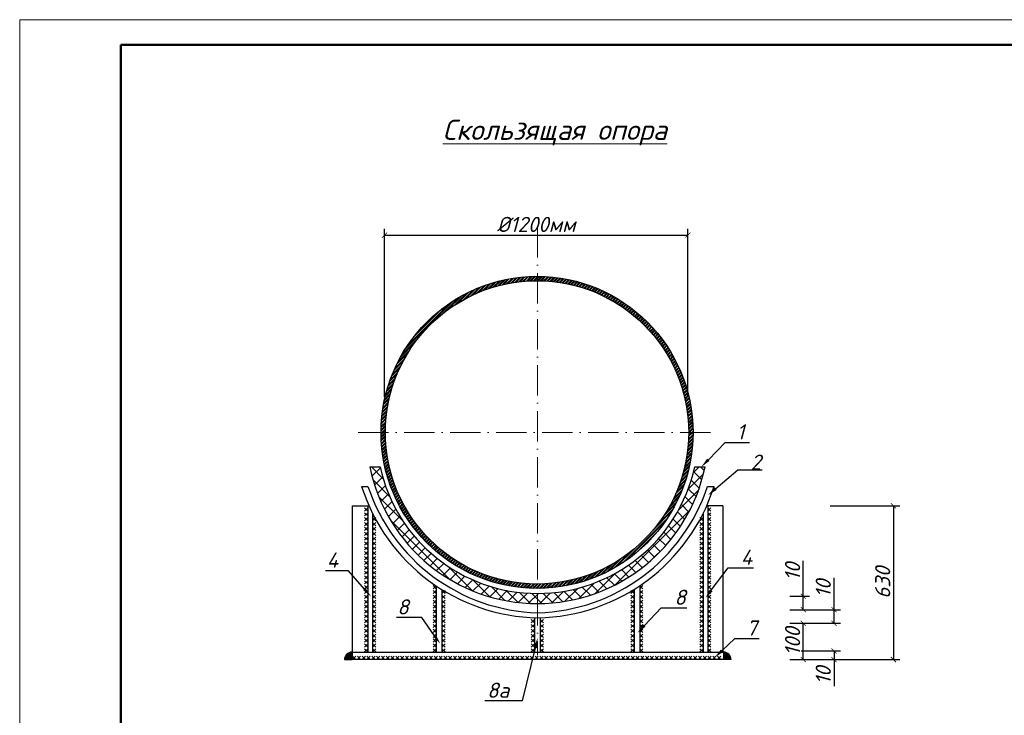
# Model space of a CAD drawing. Header units: millimetres. Extents: x 12962 to 32397, y -4138 to -1429.
# Tile 11 of 41: x 13347 to 13542, y -3242 to -3105. Entities that reach past the tile are written whole.
import ezdxf
from ezdxf import colors
from ezdxf.entities.mleader import LeaderData, LeaderLine
from ezdxf.math import Vec2, Vec3

# ---------------------------------------------------------------- set-up
doc = ezdxf.new("R2010")
doc.units = ezdxf.units.MM
doc.linetypes.add('ACAD_ISO10W100', pattern=[18, 12, -3, 0, -3])
for name, color, linetype in [('1', 7, 'Continuous'), ('DIM', 3, 'Continuous'), ('KOLOD', 250, 'Continuous'), ('OPORA', 250, 'Continuous'), ('ЛИНИИ(та)', 3, 'Continuous'), ('РУССКИЙ', 2, 'Continuous')]:
    doc.layers.add(name, color=color, linetype=linetype)
doc.layers.add('1_В1', color=160, linetype='Continuous', lineweight=100)
doc.layers.add('_1 asosiy', color=7, linetype='Continuous', lineweight=40)
doc.styles.add('ISOCPEUR', font='isocpeui.ttf')
doc.styles.add('НВК_Ш_(3)_И', font='isocpeui.ttf', dxfattribs={"height": 3})
doc.styles.add('Шрифт Р2', font='isocpeui.ttf', dxfattribs={"height": 2})
doc.dimstyles.new('ISOCPEUR ш2', dxfattribs={"dimtxt": 2, "dimasz": 1, "dimexe": 1.25, "dimexo": 0.625, "dimtad": 1, "dimlfac": 0.5, "dimtxsty": 'Шрифт Р2', "dimblk": 'ARCHTICK', "dimcen": 2.5, "dimadec": 0, "dimazin": 0, "dimtfac": 1, "dimtmove": 0, "dimatfit": 3, "dimfxl": 1, "dimarcsym": 0})

# ---------------------------------------------------------------- blocks, each defined once
blk = doc.blocks.new('_ArchTick')
at = {"color": 0, "linetype": 'ByBlock', "const_width": 0.15}
blk.add_lwpolyline([(-0.5, -0.5), (0.5, 0.5)], dxfattribs=at)
blk = doc.blocks.new('*D1736')
at = {"layer": 'Defpoints', "color": 0, "lineweight": 25, "transparency": 16777216}
for p in [(13507.03, -3200.66), (13502.35, -3231.06), (13520.18, -3231.06)]:
    blk.add_point(p, dxfattribs=at)
at = {"layer": 'KOLOD', "color": 154, "lineweight": -2, "transparency": 16777216}
for p, q in [((13507.65, -3200.66), (13521.43, -3200.66)), ((13520.18, -3200.66), (13520.18, -3231.06)), ((13502.98, -3231.06), (13521.43, -3231.06))]:
    blk.add_line(p, q, dxfattribs=at)
for p, rotation in [((13520.18, -3200.66), 90), ((13520.18, -3231.06), 270)]:
    blk.add_blockref('_ArchTick', p, dxfattribs=dict(at, rotation=rotation))
at = {"layer": 'KOLOD', "color": 154, "lineweight": 0, "transparency": 16777216, "insert": (13518.05, -3215.86), "char_height": 3, "attachment_point": 5, "rotation": 90, "style": 'НВК_Ш_(3)_И'}
blk.add_mtext('630', dxfattribs=at)
blk = doc.blocks.new('*D1737')
at = {"layer": 'Defpoints', "color": 0, "lineweight": 25, "transparency": 16777216}
for p in [(13499.07, -3223.88), (13502.35, -3223.88), (13499.07, -3231.06)]:
    blk.add_point(p, dxfattribs=at)
at = {"layer": 'KOLOD', "color": 154, "lineweight": -2, "transparency": 16777216}
for p, q in [((13499.69, -3223.88), (13503.6, -3223.88)), ((13502.35, -3231.06), (13502.35, -3223.88)), ((13499.69, -3231.06), (13503.6, -3231.06))]:
    blk.add_line(p, q, dxfattribs=at)
for p, rotation in [((13502.35, -3223.88), 90), ((13502.35, -3231.06), 270)]:
    blk.add_blockref('_ArchTick', p, dxfattribs=dict(at, rotation=rotation))
at = {"layer": 'KOLOD', "color": 154, "lineweight": 0, "transparency": 16777216, "insert": (13500.23, -3227.47), "char_height": 3, "attachment_point": 5, "rotation": 90, "style": 'НВК_Ш_(3)_И'}
blk.add_mtext('100', dxfattribs=at)
blk = doc.blocks.new('*D1738')
at = {"layer": 'Defpoints', "color": 0, "lineweight": 25, "transparency": 16777216}
for p in [(13499.07, -3221.2), (13508.43, -3221.2), (13499.07, -3223.88)]:
    blk.add_point(p, dxfattribs=at)
at = {"layer": 'KOLOD', "color": 154, "lineweight": -2, "transparency": 16777216}
for p, q in [((13508.43, -3221.2), (13508.43, -3214.88)), ((13499.69, -3221.2), (13509.68, -3221.2)), ((13508.43, -3223.88), (13508.43, -3221.2)), ((13499.69, -3223.88), (13509.68, -3223.88))]:
    blk.add_line(p, q, dxfattribs=at)
for p, rotation in [((13508.43, -3221.2), 90), ((13508.43, -3223.88), 270)]:
    blk.add_blockref('_ArchTick', p, dxfattribs=dict(at, rotation=rotation))
at = {"layer": 'KOLOD', "color": 154, "lineweight": 0, "transparency": 16777216, "insert": (13506.3, -3217.01), "char_height": 3, "attachment_point": 5, "rotation": 90, "style": 'НВК_Ш_(3)_И'}
blk.add_mtext('10', dxfattribs=at)
blk = doc.blocks.new('*D1739')
at = {"layer": 'Defpoints', "color": 0, "lineweight": 25, "transparency": 16777216}
for p in [(13499.07, -3218.53), (13502.35, -3218.53), (13499.07, -3221.2)]:
    blk.add_point(p, dxfattribs=at)
at = {"layer": 'KOLOD', "color": 154, "lineweight": -2, "transparency": 16777216}
for p, q in [((13502.35, -3218.53), (13502.35, -3211.55)), ((13499.69, -3218.53), (13503.6, -3218.53)), ((13502.35, -3221.2), (13502.35, -3218.53)), ((13499.69, -3221.2), (13503.6, -3221.2))]:
    blk.add_line(p, q, dxfattribs=at)
for p, rotation in [((13502.35, -3218.53), 90), ((13502.35, -3221.2), 270)]:
    blk.add_blockref('_ArchTick', p, dxfattribs=dict(at, rotation=rotation))
at = {"layer": 'KOLOD', "color": 154, "lineweight": 0, "transparency": 16777216, "insert": (13500.23, -3213.68), "char_height": 3, "attachment_point": 5, "rotation": 90, "style": 'НВК_Ш_(3)_И'}
blk.add_mtext('10', dxfattribs=at)
blk = doc.blocks.new('*D1740')
at = {"layer": 'Defpoints', "color": 0, "lineweight": 25, "transparency": 16777216}
for p in [(13501.31, -3229.35), (13502.75, -3231.06), (13508.43, -3229.35)]:
    blk.add_point(p, dxfattribs=at)
at = {"layer": 'KOLOD', "color": 154, "lineweight": -2, "transparency": 16777216}
for p, q in [((13501.94, -3229.35), (13509.68, -3229.35)), ((13503.38, -3231.06), (13509.68, -3231.06)), ((13508.43, -3229.35), (13508.43, -3231.06)), ((13508.43, -3231.06), (13508.43, -3236.33))]:
    blk.add_line(p, q, dxfattribs=at)
for p, rotation in [((13508.43, -3229.35), 90), ((13508.43, -3231.06), 270)]:
    blk.add_blockref('_ArchTick', p, dxfattribs=dict(at, rotation=rotation))
at = {"layer": 'KOLOD', "color": 154, "lineweight": 0, "transparency": 16777216, "insert": (13506.3, -3234.2), "char_height": 3, "attachment_point": 5, "rotation": 90, "style": 'НВК_Ш_(3)_И'}
blk.add_mtext('10', dxfattribs=at)
blk = doc.blocks.new('*U38')
at = {"lineweight": 9}
for p, q in [((-20, -5), (-20, 415)), ((-20, 415), (574, 415))]:
    blk.add_line(p, q, dxfattribs=at)
at = {"lineweight": 50}
for p, q in [((0, 0), (0, 410)), ((0, 410), (569, 410))]:
    blk.add_line(p, q, dxfattribs=at)
blk = doc.blocks.new('*U1590')
at = {"layer": '1', "color": 250, "lineweight": 25}
for points in [[(-0.32, -0.32), (0.32, 0.32)], [(0.32, -0.32), (-0.32, 0.32)]]:
    blk.add_lwpolyline(points, dxfattribs=at)
blk = doc.blocks.new('*U1591')
at = {"layer": '1', "color": 0, "linetype": 'ByBlock', "lineweight": -2, "transparency": 16777216}
for p in [(0, 0), (0.95, 0), (1.9, 0), (2.85, 0), (3.8, 0), (4.75, 0), (5.7, 0), (6.65, 0), (7.6, 0), (8.55, 0), (9.5, 0), (10.45, 0), (11.4, 0), (12.35, 0), (13.3, 0), (14.25, 0), (15.2, 0), (16.15, 0), (17.1, 0), (18.05, 0), (19, 0), (19.95, 0), (20.9, 0), (21.85, 0), (22.8, 0), (23.75, 0), (24.7, 0), (25.65, 0), (26.6, 0), (27.55, 0), (28.5, 0), (29.45, 0), (30.4, 0), (31.35, 0), (32.3, 0), (33.25, 0), (34.2, 0), (35.15, 0), (36.1, 0), (37.05, 0), (38, 0), (38.95, 0), (39.9, 0), (40.85, 0), (41.8, 0), (42.75, 0), (43.7, 0), (44.65, 0), (45.6, 0), (46.55, 0), (47.5, 0), (48.45, 0), (49.4, 0), (50.35, 0), (51.3, 0), (52.25, 0), (53.2, 0), (54.15, 0), (55.1, 0), (56.05, 0), (57, 0), (57.95, 0), (58.9, 0), (59.85, 0), (60.8, 0), (61.75, 0), (62.7, 0), (63.65, 0), (64.6, 0), (65.55, 0), (66.5, 0), (67.45, 0), (68.4, 0), (69.35, 0), (70.3, 0), (71.25, 0), (72.2, 0)]:
    blk.add_blockref('*U1590', p, dxfattribs=at)
blk = doc.blocks.new('*U1649')
at = {"layer": '1', "color": 250, "lineweight": 25}
for points in [[(-0.32, -0.32), (0.32, 0.32)], [(0.32, -0.32), (-0.32, 0.32)]]:
    blk.add_lwpolyline(points, dxfattribs=at)
blk = doc.blocks.new('*U1650')
at = {"layer": '1', "color": 0, "linetype": 'ByBlock', "lineweight": -2, "transparency": 16777216}
for p in [(0, 0), (0.96, 0), (1.92, 0), (2.88, 0), (3.84, 0), (4.8, 0), (5.76, 0), (6.72, 0), (7.68, 0), (8.64, 0), (9.6, 0), (10.56, 0), (11.52, 0), (12.48, 0), (13.44, 0), (14.4, 0), (15.36, 0), (16.32, 0), (17.28, 0), (18.24, 0), (19.2, 0), (20.16, 0), (21.12, 0), (22.08, 0), (23.04, 0), (24, 0), (24.96, 0), (25.92, 0)]:
    blk.add_blockref('*U1649', p, dxfattribs=at)
blk = doc.blocks.new('*U1651')
at = {"layer": '1', "color": 250, "lineweight": 25}
for points in [[(-0.32, -0.32), (0.32, 0.32)], [(0.32, -0.32), (-0.32, 0.32)]]:
    blk.add_lwpolyline(points, dxfattribs=at)
blk = doc.blocks.new('*U1652')
at = {"layer": '1', "color": 0, "linetype": 'ByBlock', "lineweight": -2, "transparency": 16777216}
for p in [(0, 0), (0.96, 0), (1.92, 0), (2.88, 0), (3.84, 0), (4.8, 0), (5.76, 0), (6.72, 0), (7.68, 0), (8.64, 0), (9.6, 0), (10.56, 0), (11.52, 0), (12.48, 0), (13.44, 0), (14.4, 0), (15.36, 0), (16.32, 0), (17.28, 0), (18.24, 0), (19.2, 0), (20.16, 0), (21.12, 0), (22.08, 0), (23.04, 0), (24, 0), (24.96, 0), (25.92, 0), (26.88, 0), (27.84, 0)]:
    blk.add_blockref('*U1651', p, dxfattribs=at)
blk = doc.blocks.new('*U1641')
at = {"layer": '1', "color": 250, "lineweight": 25}
for points in [[(-0.32, -0.32), (0.32, 0.32)], [(0.32, -0.32), (-0.32, 0.32)]]:
    blk.add_lwpolyline(points, dxfattribs=at)
blk = doc.blocks.new('*U1642')
at = {"layer": '1', "color": 0, "linetype": 'ByBlock', "lineweight": -2, "transparency": 16777216}
for p in [(0, 0), (0.96, 0), (1.92, 0), (2.88, 0), (3.84, 0), (4.8, 0), (5.76, 0), (6.72, 0), (7.68, 0), (8.64, 0), (9.6, 0), (10.56, 0), (11.52, 0)]:
    blk.add_blockref('*U1641', p, dxfattribs=at)
blk = doc.blocks.new('*U1639')
at = {"layer": '1', "color": 250, "lineweight": 25}
for points in [[(-0.32, -0.32), (0.32, 0.32)], [(0.32, -0.32), (-0.32, 0.32)]]:
    blk.add_lwpolyline(points, dxfattribs=at)
blk = doc.blocks.new('*U1640')
at = {"layer": '1', "color": 0, "linetype": 'ByBlock', "lineweight": -2, "transparency": 16777216}
for p in [(0, 0), (0.96, 0), (1.92, 0), (2.88, 0), (3.84, 0), (4.8, 0), (5.76, 0), (6.72, 0), (7.68, 0), (8.64, 0), (9.6, 0), (10.56, 0), (11.52, 0), (12.48, 0)]:
    blk.add_blockref('*U1639', p, dxfattribs=at)
blk = doc.blocks.new('*U1637')
at = {"layer": '1', "color": 250, "lineweight": 25}
for points in [[(-0.32, -0.32), (0.32, 0.32)], [(0.32, -0.32), (-0.32, 0.32)]]:
    blk.add_lwpolyline(points, dxfattribs=at)
blk = doc.blocks.new('*U1638')
at = {"layer": '1', "color": 0, "linetype": 'ByBlock', "lineweight": -2, "transparency": 16777216}
for p in [(0, 0), (0.96, 0), (1.92, 0), (2.88, 0), (3.84, 0), (4.8, 0), (5.76, 0)]:
    blk.add_blockref('*U1637', p, dxfattribs=at)
blk = doc.blocks.new('*U1635')
at = {"layer": '1', "color": 250, "lineweight": 25}
for points in [[(-0.32, -0.32), (0.32, 0.32)], [(0.32, -0.32), (-0.32, 0.32)]]:
    blk.add_lwpolyline(points, dxfattribs=at)
blk = doc.blocks.new('*U1636')
at = {"layer": '1', "color": 0, "linetype": 'ByBlock', "lineweight": -2, "transparency": 16777216}
for p in [(0, 0), (0.96, 0), (1.92, 0), (2.88, 0), (3.84, 0), (4.8, 0), (5.76, 0)]:
    blk.add_blockref('*U1635', p, dxfattribs=at)
blk = doc.blocks.new('*U1647')
at = {"layer": '1', "color": 250, "lineweight": 25}
for points in [[(-0.32, -0.32), (0.32, 0.32)], [(0.32, -0.32), (-0.32, 0.32)]]:
    blk.add_lwpolyline(points, dxfattribs=at)
blk = doc.blocks.new('*U1648')
at = {"layer": '1', "color": 0, "linetype": 'ByBlock', "lineweight": -2, "transparency": 16777216}
for p in [(0, 0), (0.96, 0), (1.92, 0), (2.88, 0), (3.84, 0), (4.8, 0), (5.76, 0), (6.72, 0), (7.68, 0), (8.64, 0), (9.6, 0), (10.56, 0), (11.52, 0)]:
    blk.add_blockref('*U1647', p, dxfattribs=at)
blk = doc.blocks.new('*U1645')
at = {"layer": '1', "color": 250, "lineweight": 25}
for points in [[(-0.32, -0.32), (0.32, 0.32)], [(0.32, -0.32), (-0.32, 0.32)]]:
    blk.add_lwpolyline(points, dxfattribs=at)
blk = doc.blocks.new('*U1646')
at = {"layer": '1', "color": 0, "linetype": 'ByBlock', "lineweight": -2, "transparency": 16777216}
for p in [(0, 0), (0.96, 0), (1.92, 0), (2.88, 0), (3.84, 0), (4.8, 0), (5.76, 0), (6.72, 0), (7.68, 0), (8.64, 0), (9.6, 0), (10.56, 0), (11.52, 0), (12.48, 0)]:
    blk.add_blockref('*U1645', p, dxfattribs=at)
blk = doc.blocks.new('*U1643')
at = {"layer": '1', "color": 250, "lineweight": 25}
for points in [[(-0.32, -0.32), (0.32, 0.32)], [(0.32, -0.32), (-0.32, 0.32)]]:
    blk.add_lwpolyline(points, dxfattribs=at)
blk = doc.blocks.new('*U1644')
at = {"layer": '1', "color": 0, "linetype": 'ByBlock', "lineweight": -2, "transparency": 16777216}
for p in [(0, 0), (0.96, 0), (1.92, 0), (2.88, 0), (3.84, 0), (4.8, 0), (5.76, 0), (6.72, 0), (7.68, 0), (8.64, 0), (9.6, 0), (10.56, 0), (11.52, 0), (12.48, 0), (13.44, 0), (14.4, 0), (15.36, 0), (16.32, 0), (17.28, 0), (18.24, 0), (19.2, 0), (20.16, 0), (21.12, 0), (22.08, 0), (23.04, 0), (24, 0), (24.96, 0), (25.92, 0), (26.88, 0), (27.84, 0)]:
    blk.add_blockref('*U1643', p, dxfattribs=at)
blk = doc.blocks.new('*U1654')
at = {"layer": '1', "color": 250, "lineweight": 25}
for points in [[(-0.32, -0.32), (0.32, 0.32)], [(0.32, -0.32), (-0.32, 0.32)]]:
    blk.add_lwpolyline(points, dxfattribs=at)
blk = doc.blocks.new('*U1655')
at = {"layer": '1', "color": 0, "linetype": 'ByBlock', "lineweight": -2, "transparency": 16777216}
for p in [(0, 0), (0.96, 0), (1.92, 0), (2.88, 0), (3.84, 0), (4.8, 0), (5.76, 0), (6.72, 0), (7.68, 0), (8.64, 0), (9.6, 0), (10.56, 0), (11.52, 0), (12.48, 0), (13.44, 0), (14.4, 0), (15.36, 0), (16.32, 0), (17.28, 0), (18.24, 0), (19.2, 0), (20.16, 0), (21.12, 0), (22.08, 0), (23.04, 0), (24, 0), (24.96, 0), (25.92, 0)]:
    blk.add_blockref('*U1654', p, dxfattribs=at)

msp = doc.modelspace()

# ---------------------------------------------------------------- hatches: boundary and pattern name
at = {"lineweight": 0, "ltscale": 10}
h = msp.add_hatch(dxfattribs=at)
h.set_pattern_fill('ANSI32', color=5, scale=0.05)
h.set_pattern_definition([(45, (3978.2925, 36.68257), (-0.336759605, 0.336759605), []), (45, (3978.517, 36.68257), (-0.336759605, 0.336759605), [])])
h.paths.add_polyline_path([(13418.829, -3186.124), (13419.686, -3186.124, -0.4142136), (13449.681, -3156.129), (13449.681, -3155.272, 0.4142136)])
h.paths.add_polyline_path([(13449.681, -3155.272), (13449.681, -3156.129, -0.4142136), (13479.676, -3186.124), (13480.533, -3186.124, 0.4142136)])
h.paths.add_polyline_path([(13477.827, -3196.493), (13478.738, -3196.493, 0.0859066), (13480.533, -3186.124), (13479.676, -3186.124, -0.0884798)])
h.paths.add_polyline_path([(13478.738, -3196.493), (13477.827, -3196.493, -0.3142178), (13449.681, -3216.119), (13449.681, -3216.976, 0.317026)])
h.paths.add_polyline_path([(13421.536, -3196.493), (13420.624, -3196.493, 0.317026), (13449.681, -3216.976), (13449.681, -3216.119, -0.3142178)])
h.paths.add_polyline_path([(13419.686, -3186.124), (13418.829, -3186.124, 0.0859066), (13420.624, -3196.493), (13421.536, -3196.493, -0.0884798)])
at = {"lineweight": 0}
h = msp.add_hatch(dxfattribs=at)
h.set_pattern_fill('ANSI37', color=256, scale=0.5, style=0)
h.set_pattern_definition([(45, (3246.626, -366.2805), (-1.12253202, 1.12253202), []), (135, (3246.626, -366.2805), (-1.12253202, -1.12253202), [])])
h.paths.add_polyline_path([(13418.646, -3192.968), (13416.601, -3192.968, 0.3557627), (13449.754, -3219.976), (13449.754, -3217.976, -0.3521107)])
h.paths.add_polyline_path([(13449.754, -3217.976), (13449.754, -3219.976, 0.3557627), (13482.907, -3192.968), (13480.862, -3192.968, -0.3521107)])
at = {"layer": 'OPORA', "lineweight": 0}
h = msp.add_hatch(dxfattribs=at)
h.set_pattern_fill('ANSI31', color=256, scale=0.025)
h.set_pattern_definition([(45, (3406.89103, -174.40988), (-0.05612660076, 0.05612660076), [])])
h.paths.add_polyline_path([(13411.595, -3231.071), (13413.087, -3231.062), (13413.087, -3229.578, 0.4142136)])
h = msp.add_hatch(dxfattribs=at)
h.set_pattern_fill('ANSI31', color=256, scale=0.025)
h.set_pattern_definition([(45, (3407.179735, -174.41069), (-0.05612660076, 0.05612660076), [])])
h.paths.add_polyline_path([(13486.564, -3229.579, -0.4142136), (13488.056, -3231.071), (13486.564, -3231.063)])

# ---------------------------------------------------------------- linework, layer by layer
at = {"lineweight": 30, "ltscale": 0.05}
for p, q in [((13416.601, -3192.968), (13418.646, -3192.968)), ((13480.862, -3192.968), (13482.907, -3192.968)), ((13414.984, -3196.824), (13416.24, -3196.824)), ((13483.412, -3196.824), (13484.702, -3196.824)), ((13413.087, -3200.645), (13413.087, -3229.577)), ((13413.087, -3200.645), (13416.434, -3200.645)), ((13416.216, -3200.645), (13416.216, -3229.54)), ((13486.421, -3200.645), (13483.252, -3200.645)), ((13483.436, -3200.645), (13483.436, -3229.54)), ((13486.421, -3200.645), (13486.421, -3229.577)), ((13417.143, -3202.15), (13417.143, -3229.54)), ((13482.509, -3202.22), (13482.509, -3229.54)), ((13429.742, -3216.482), (13429.742, -3229.54)), ((13430.871, -3217.21), (13430.871, -3229.54)), ((13468.868, -3217.178), (13468.868, -3229.54)), ((13469.997, -3216.447), (13469.997, -3229.54)), ((13449.188, -3222.774), (13449.188, -3229.54)), ((13450.318, -3222.78), (13450.318, -3229.524)), ((13413.087, -3229.568), (13413.087, -3231.071))]:
    msp.add_line(p, q, dxfattribs=at)
for points in [[(13411.595, -3231.071), (13413.087, -3231.071)], [(13488.056, -3231.071), (13486.564, -3231.071)]]:
    msp.add_lwpolyline(points, dxfattribs=at)
msp.add_lwpolyline([(13413.087, -3229.579), (13486.564, -3229.579), (13486.564, -3231.062), (13413.087, -3231.062)], close=True, dxfattribs=at)
for centre, radius, start, end in [((13450.496, -3185.534), 37.263, 197.63621, 268.99599), ((13449.19, -3185.534), 37.263, 271.00401, 342.36379), ((13413.087, -3231.071), 1.492, 90, 180), ((13486.564, -3231.071), 1.492, 0, 90)]:
    msp.add_arc(centre, radius, start, end, dxfattribs=at)
at = {"layer": 'DIM', "color": 6, "linetype": 'ACAD_ISO10W100', "lineweight": 0, "ltscale": 0.5}
for p, q in [((13449.754, -3145.522), (13449.754, -3230.203)), ((13414.285, -3186.124), (13485.223, -3186.124))]:
    msp.add_line(p, q, dxfattribs=at)
at = {"layer": 'ЛИНИИ(та)', "color": 250, "lineweight": 30, "ltscale": 0.05}
msp.add_line((13460.871, -3220.261), (13460.871, -3220.261), dxfattribs=at)
at = {"layer": 'ЛИНИИ(та)', "color": 0, "lineweight": 30, "ltscale": 0.05}
for radius in [30.852, 29.995]:
    msp.add_circle((13449.681, -3186.124), radius, dxfattribs=at)
for centre, radius, start, end in [((13449.754, -3186.124), 33.852, 191.66536, 348.33464), ((13449.754, -3186.124), 31.852, 192.40914, 347.59086), ((13450.87, -3185.334), 36.487, 198.35424, 268.35976), ((13448.781, -3185.334), 36.487, 271.64024, 341.64576)]:
    msp.add_arc(centre, radius, start, end, dxfattribs=at)

# ---------------------------------------------------------------- block references
at = {"layer": '1', "color": 250, "lineweight": 0, "rotation": 90.00000000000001}
for name, p in [('*U1652', (13415.894, -3229.219)), ('*U1650', (13417.464, -3229.219)), ('*U1640', (13429.421, -3229.219)), ('*U1642', (13431.192, -3229.219)), ('*U1638', (13448.867, -3229.219)), ('*U1636', (13450.639, -3229.219))]:
    msp.add_blockref(name, p, dxfattribs=at)
at = {"layer": '1', "color": 250, "lineweight": 0, "xscale": -1, "rotation": 270}
for name, p in [('*U1644', (13483.757, -3229.219)), ('*U1655', (13482.188, -3229.219)), ('*U1648', (13468.546, -3229.219)), ('*U1646', (13470.318, -3229.219))]:
    msp.add_blockref(name, p, dxfattribs=at)
at = {"layer": '1', "color": 250, "lineweight": 0}
msp.add_blockref('*U1591', (13413.507, -3230.712), dxfattribs=at)
at = {"layer": '_1 asosiy', "color": 0, "ltscale": 30}
msp.add_blockref('*U38', (13367.344, -3519.504), dxfattribs=at)

# ---------------------------------------------------------------- texts
at = {"layer": 'РУССКИЙ', "color": 154, "lineweight": 0, "insert": (13426.807, -3124.275), "char_height": 4, "attachment_point": 1, "style": 'ISOCPEUR'}
msp.add_mtext_dynamic_manual_height_columns('\\pi4.20428;{\\LСкользящая опора}', width=55.48129, gutter_width=0.125, heights=[0], dxfattribs=at)

# ---------------------------------------------------------------- dimensions: what is measured, and where the dimension line sits
at = {"layer": 'KOLOD', "color": 154, "lineweight": 0}
msp.add_linear_dim(base=(13479.519, -3147.118), p1=(13419.503, -3179.712), p2=(13479.519, -3179.712), text='%%C1200мм', dimstyle='ISOCPEUR ш2', override={"dimtxsty": 'НВК_Ш_(3)_И', "dimclrd": 154, "dimclre": 154, "dimclrt": 154}, dxfattribs=at).render()
dim = msp.add_linear_dim(base=(13520.178, -3231.062), p1=(13507.029, -3200.661), p2=(13502.353, -3231.062), angle=90, text='630', dimstyle='ISOCPEUR ш2', override={"dimtxsty": 'НВК_Ш_(3)_И', "dimclrd": 154, "dimclre": 154, "dimclrt": 154}, dxfattribs=at)
dim.commit()
dim.dimension.update_dxf_attribs({"geometry": '*D1736', "text_midpoint": (13518.053, -3215.861)})
for base, p1, p2, text, picture, middle in [((13502.353, -3218.526), (13499.069, -3221.202), (13499.069, -3218.526), '10', '*D1739', (13502.353, -3213.682)), ((13508.426, -3221.202), (13499.069, -3223.879), (13499.069, -3221.202), '10', '*D1738', (13508.426, -3217.013)), ((13502.353, -3223.879), (13499.069, -3231.062), (13499.069, -3223.879), '100', '*D1737', (13502.353, -3227.47)), ((13508.426, -3229.35), (13502.75, -3231.062), (13501.315, -3229.35), '10', '*D1740', (13508.426, -3234.197))]:
    dim = msp.add_linear_dim(base=base, p1=p1, p2=p2, angle=90, text=text, dimstyle='ISOCPEUR ш2', override={"dimtxsty": 'НВК_Ш_(3)_И', "dimclrd": 154, "dimclre": 154, "dimclrt": 154}, dxfattribs=at)
    dim.commit()
    dim.dimension.update_dxf_attribs({"geometry": picture, "text_midpoint": middle, "dimtype": 160})

# ---------------------------------------------------------------- leaders
at = {"layer": '1_В1', "color": 154, "lineweight": 0}
ml = msp.add_multileader_mtext('Standard', dxfattribs=at)
ml.set_content('{\\C154;1}', color=176, style='НВК_Ш_(3)_И')
ml.set_leader_properties(color=154)
ml.build(insert=Vec2(0, 0))
ml.multileader.update_dxf_attribs({"text_left_attachment_type": 6, "text_right_attachment_type": 6, "dogleg_length": 0.5, "arrow_head_size": 2})
ctx = ml.context
ctx.base_point, ctx.char_height, ctx.arrow_head_size, ctx.plane_origin = Vec3(13487.391, -3188.107), 3, 2, Vec3(13401.22, -3175.816)
ctx.left_attachment, ctx.right_attachment, ctx.text_align_type = 6, 6, 1
notes = []
notes.append((ctx, [(0, (1, 1, 0), (13486.891, -3188.107), (1, 0), 0.5, [(1, [(13482.173, -3192.968)], 0, [])])]))
ctx.mtext.insert, ctx.mtext.width, ctx.mtext.defined_height, ctx.mtext.alignment, ctx.mtext.flow_direction = Vec3(13489.935, -3184.507), 2.91974, 2.984, 2, 5
ml = msp.add_multileader_mtext('Standard', dxfattribs=at)
ml.set_content('{\\C154;2\\P }', color=176, style='НВК_Ш_(3)_И')
ml.set_leader_properties(color=154)
ml.build(insert=Vec2(0, 0))
ml.multileader.update_dxf_attribs({"text_left_attachment_type": 6, "text_right_attachment_type": 6, "dogleg_length": 0.5, "arrow_head_size": 2})
ctx = ml.context
ctx.base_point, ctx.char_height, ctx.arrow_head_size, ctx.plane_origin = Vec3(13489.897, -3193.512), 3, 2, Vec3(13402.551, -3179.324)
ctx.left_attachment, ctx.right_attachment, ctx.text_align_type = 6, 6, 1
notes.append((ctx, [(0, (1, 1, 0), (13489.397, -3193.512), (1, 0), 0.5, [(1, [(13483.504, -3198.541)], 0, [])])]))
ctx.mtext.insert, ctx.mtext.width, ctx.mtext.defined_height, ctx.mtext.alignment, ctx.mtext.flow_direction = Vec3(13492.962, -3190.512), 2.91974, 2.984, 2, 5
ml = msp.add_multileader_mtext('Standard', dxfattribs=at)
ml.set_content('{\\C154;4}', color=176, style='НВК_Ш_(3)_И')
ml.set_leader_properties(color=154)
ml.build(insert=Vec2(0, 0))
ml.multileader.update_dxf_attribs({"text_left_attachment_type": 6, "text_right_attachment_type": 6, "dogleg_length": 0.749, "arrow_head_size": 2})
ctx = ml.context
ctx.base_point, ctx.char_height, ctx.arrow_head_size, ctx.plane_origin = Vec3(13488.215, -3212.902), 3, 2, Vec3(13411.752, -3198.082)
ctx.left_attachment, ctx.right_attachment, ctx.text_align_type = 6, 6, 1
notes.append((ctx, [(0, (1, 1, 0), (13487.467, -3212.902), (1, 0), 0.749, [(1, [(13482.955, -3218.94)], 0, [])])]))
ctx.mtext.insert, ctx.mtext.width, ctx.mtext.defined_height, ctx.mtext.alignment, ctx.mtext.flow_direction = Vec3(13491.142, -3209.302), 2.91974, 2.984, 2, 5
ml = msp.add_multileader_mtext('Standard', dxfattribs=at)
ml.set_content('{\\C154;4}', color=176, style='НВК_Ш_(3)_И')
ml.set_leader_properties(color=154)
ml.build(insert=Vec2(0, 0))
ml.multileader.update_dxf_attribs({"text_left_attachment_type": 6, "text_right_attachment_type": 6, "dogleg_length": 0.749, "arrow_head_size": 2})
ctx = ml.context
ctx.base_point, ctx.char_height, ctx.arrow_head_size, ctx.plane_origin = Vec3(13406.294, -3213.477), 3, 2, Vec3(13335.89, -3201.456)
ctx.left_attachment, ctx.right_attachment, ctx.text_align_type = 6, 6, 1
notes.append((ctx, [(1, (1, 1, 0), (13412.366, -3213.477), (-1, 0), 0.219, [(1, [(13416.844, -3218.608)], 0, [])])]))
ctx.mtext.insert, ctx.mtext.width, ctx.mtext.alignment, ctx.mtext.flow_direction = Vec3(13409.22, -3209.877), 57.71476, 2, 5
ml = msp.add_multileader_mtext('Standard', dxfattribs=at)
ml.set_content('{\\C154;8}', color=176, style='НВК_Ш_(3)_И')
ml.set_leader_properties(color=154)
ml.build(insert=Vec2(0, 0))
ml.multileader.update_dxf_attribs({"text_left_attachment_type": 6, "text_right_attachment_type": 6, "dogleg_length": 0.749, "arrow_head_size": 2})
ctx = ml.context
ctx.base_point, ctx.char_height, ctx.arrow_head_size, ctx.plane_origin = Vec3(13474.99, -3220.83), 3, 2, Vec3(13388.57, -3208.621)
ctx.left_attachment, ctx.right_attachment, ctx.text_align_type = 6, 6, 1
notes.append((ctx, [(0, (1, 1, 0), (13474.241, -3220.83), (1, 0), 0.749, [(1, [(13469.524, -3225.774)], 0, [])])]))
ctx.mtext.insert, ctx.mtext.width, ctx.mtext.alignment, ctx.mtext.flow_direction = Vec3(13477.988, -3217.23), 57.71476, 2, 5
ml = msp.add_multileader_mtext('Standard', dxfattribs=at)
ml.set_content('{\\C154;8}', color=176, style='НВК_Ш_(3)_И')
ml.set_leader_properties(color=154)
ml.build(insert=Vec2(0, 0))
ml.multileader.update_dxf_attribs({"text_left_attachment_type": 6, "text_right_attachment_type": 6, "dogleg_length": 0.749, "arrow_head_size": 2})
ctx = ml.context
ctx.base_point, ctx.char_height, ctx.arrow_head_size, ctx.plane_origin = Vec3(13420.162, -3222.74), 3, 2, Vec3(13349.614, -3210.842)
ctx.left_attachment, ctx.right_attachment, ctx.text_align_type = 6, 6, 1
notes.append((ctx, [(1, (1, 1, 0), (13426.906, -3222.74), (-1, 0), 0.749, [(1, [(13430.568, -3227.995)], 0, [])])]))
ctx.mtext.insert, ctx.mtext.width, ctx.mtext.alignment, ctx.mtext.flow_direction = Vec3(13423.159, -3219.14), 57.71476, 2, 5
ml = msp.add_multileader_mtext('Standard', dxfattribs=at)
ml.set_content('{\\C154;7}', color=176, style='НВК_Ш_(3)_И')
ml.set_leader_properties(color=154)
ml.build(insert=Vec2(0, 0))
ml.multileader.update_dxf_attribs({"text_left_attachment_type": 6, "text_right_attachment_type": 6, "dogleg_length": 0.5, "arrow_head_size": 2})
ctx = ml.context
ctx.base_point, ctx.char_height, ctx.arrow_head_size, ctx.plane_origin = Vec3(13489.311, -3226.912), 3, 2, Vec3(13412.635, -3209.093)
ctx.left_attachment, ctx.right_attachment, ctx.text_align_type = 6, 6, 1
notes.append((ctx, [(0, (1, 1, 0), (13488.811, -3226.912), (1, 0), 0.5, [(1, [(13484.828, -3230.641)], 0, [])])]))
ctx.mtext.insert, ctx.mtext.width, ctx.mtext.defined_height, ctx.mtext.alignment, ctx.mtext.flow_direction = Vec3(13492.138, -3223.312), 2.91974, 2.984, 2, 5
ml = msp.add_multileader_mtext('Standard', dxfattribs=at)
ml.set_content('{\\C154;8a}', color=176, style='НВК_Ш_(3)_И')
ml.set_leader_properties(color=154)
ml.build(insert=Vec2(0, 0))
ml.multileader.update_dxf_attribs({"text_left_attachment_type": 6, "text_right_attachment_type": 6, "dogleg_length": 0.749, "arrow_head_size": 2})
ctx = ml.context
ctx.base_point, ctx.char_height, ctx.arrow_head_size, ctx.plane_origin = Vec3(13438.006, -3239.214), 3, 2, Vec3(13368.303, -3209.631)
ctx.left_attachment, ctx.right_attachment, ctx.text_align_type = 6, 6, 1
notes.append((ctx, [(1, (1, 1, 0), (13446.721, -3239.214), (-1, 0), 0.749, [(1, [(13449.809, -3226.784)], 0, [])])]))
ctx.mtext.insert, ctx.mtext.width, ctx.mtext.alignment, ctx.mtext.flow_direction = Vec3(13441.989, -3235.614), 57.71476, 2, 5
for ctx, leaders in notes:
    for number, flags, end, landing, length, lines in leaders:
        leader = LeaderData()
        leader.index, (leader.has_last_leader_line, leader.has_dogleg_vector, leader.attachment_direction) = number, flags
        leader.last_leader_point, leader.dogleg_vector, leader.dogleg_length = Vec3(end), Vec3(landing), length
        for number, points, colour, breaks in lines:
            line = LeaderLine()
            line.index, line.vertices, line.color, line.breaks = number, Vec3.list(points), colors.encode_raw_color(colour), breaks
            leader.lines.append(line)
        ctx.leaders.append(leader)

doc.saveas('drawing.dxf')
